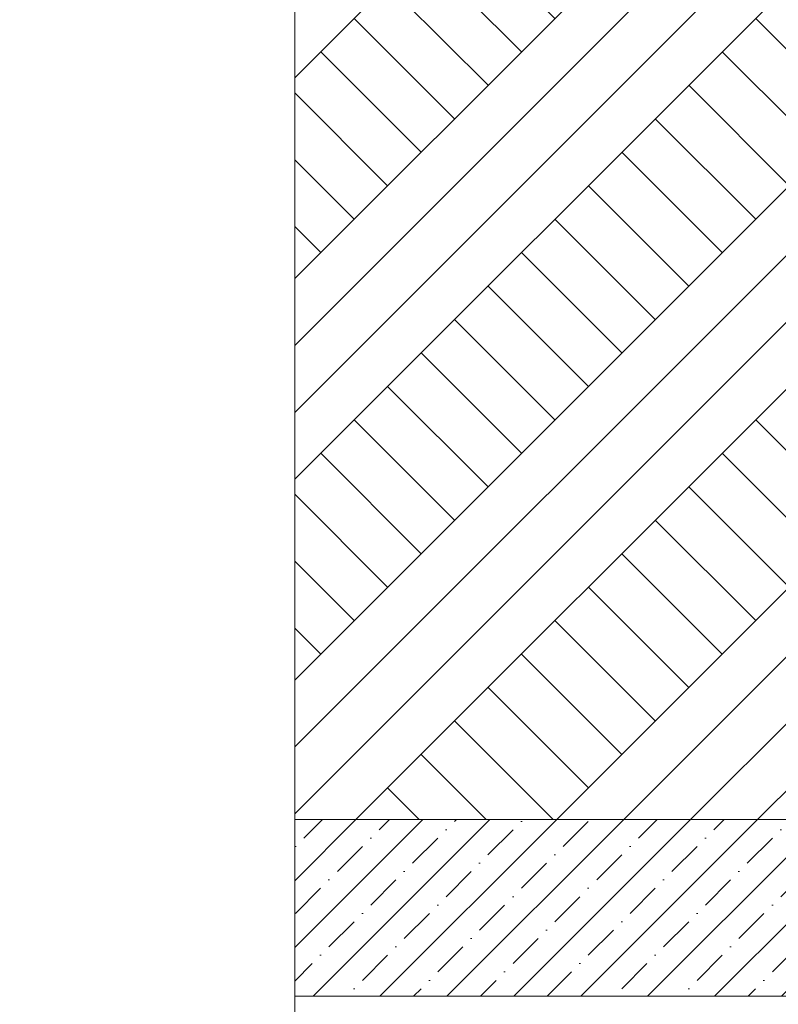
# Model space of a CAD drawing. Header units: millimetres. Extents: x 119219 to 750800, y -8933 to 168688.
# Tile 45 of 115: x 508382 to 509664, y 2236 to 3901. Entities that reach past the tile are written whole.
import ezdxf

# ---------------------------------------------------------------- set-up
doc = ezdxf.new("R2010")
doc.units = ezdxf.units.MM
doc.header["$MEASUREMENT"] = 0
for name, color, linetype, lineweight in [('0_Ном._пера__1', 7, 'Continuous', 0), ('АР-Перекрытия_Приямки.АР_Ном._пера__1', 7, 'Continuous', 5), ('Кровля_Ном._пера__1', 7, 'Continuous', 0)]:
    doc.layers.add(name, color=color, linetype=linetype, lineweight=lineweight)
pattern_1 = [(45, (0, 0), (-56.568542, 56.568542), []), (45, (-28.284, 28.284), (-56.568542, 56.568542), [60, -20, 0, -20])]

msp = doc.modelspace()

# ---------------------------------------------------------------- hatches: boundary and pattern name
at = {"layer": '0_Ном._пера__1', "linetype": 'Continuous', "lineweight": 0}
h = msp.add_hatch(dxfattribs=at)
h.set_pattern_fill('Грунт_02__копия__0001', style=0, pattern_type=2)
h.set_pattern_definition([(45, (0, 0), (-169.70563, 169.70563), []), (45, (-56.57, 56.57), (-339.41125, 339.41125), []), (45, (-113.14, 113.14), (-339.41125, 339.41125), []), (135, (-169.706, 169.706), (56.568542, 56.568542), [240, -240])])
h.paths.add_polyline_path([(508846.945, 4300.002), (510798.697, 4300.002), (510798.697, 2548.863), (508846.945, 2548.863)])
h = msp.add_hatch(dxfattribs=at)
h.set_pattern_fill('Железобетон__project__ув_3A', style=0, pattern_type=2)
h.set_pattern_definition(pattern_1)
h.paths.add_polyline_path([(511148.697, 3700.002), (511148.697, 2250.002), (508846.945, 2250.002), (508846.945, 2548.863), (510948.697, 2548.863), (510948.704, 3700.002)])
h = msp.add_hatch(dxfattribs=at)
h.set_pattern_fill('Железобетон__project__ув_3A', style=0, pattern_type=2)
h.set_pattern_definition(pattern_1)
h.paths.add_polyline_path([(508846.945, 2250.002), (508846.945, 2548.863), (510798.697, 2548.863), (511148.697, 2548.863), (511148.699, 2250.002)])

# ---------------------------------------------------------------- linework, layer by layer
at = {"layer": '0_Ном._пера__1', "color": 7, "linetype": 'Continuous', "lineweight": 0, "flags": 128}
for points in [[(508846.945, 4300.002), (510798.697, 4300.002), (510798.697, 2548.863), (508846.945, 2548.863)], [(511148.697, 3700.002), (511148.697, 2250.002), (508846.945, 2250.002), (508846.945, 2548.863), (510948.697, 2548.863), (510948.704, 3700.002)], [(508846.945, 2250.002), (508846.945, 2548.863), (510798.697, 2548.863), (511148.697, 2548.863), (511148.699, 2250.002)]]:
    msp.add_lwpolyline(points, close=True, dxfattribs=at)
at = {"layer": 'АР-Перекрытия_Приямки.АР_Ном._пера__1', "color": 7, "linetype": 'Continuous', "lineweight": 5}
for p, q in [((508846.945, 2548.863), (510798.697, 2548.863)), ((508846.945, 2250.002), (511148.699, 2250.002))]:
    msp.add_line(p, q, dxfattribs=at)
at = {"layer": 'Кровля_Ном._пера__1', "color": 7, "linetype": 'Continuous', "lineweight": 0, "flags": 128}
msp.add_lwpolyline([(508846.945, 4580.409), (508846.945, 1033.279), (509248.946, 937.648), (508381.912, 805.709), (508846.945, 749.163), (508846.945, -999.998)], dxfattribs=at)

doc.saveas('drawing.dxf')
